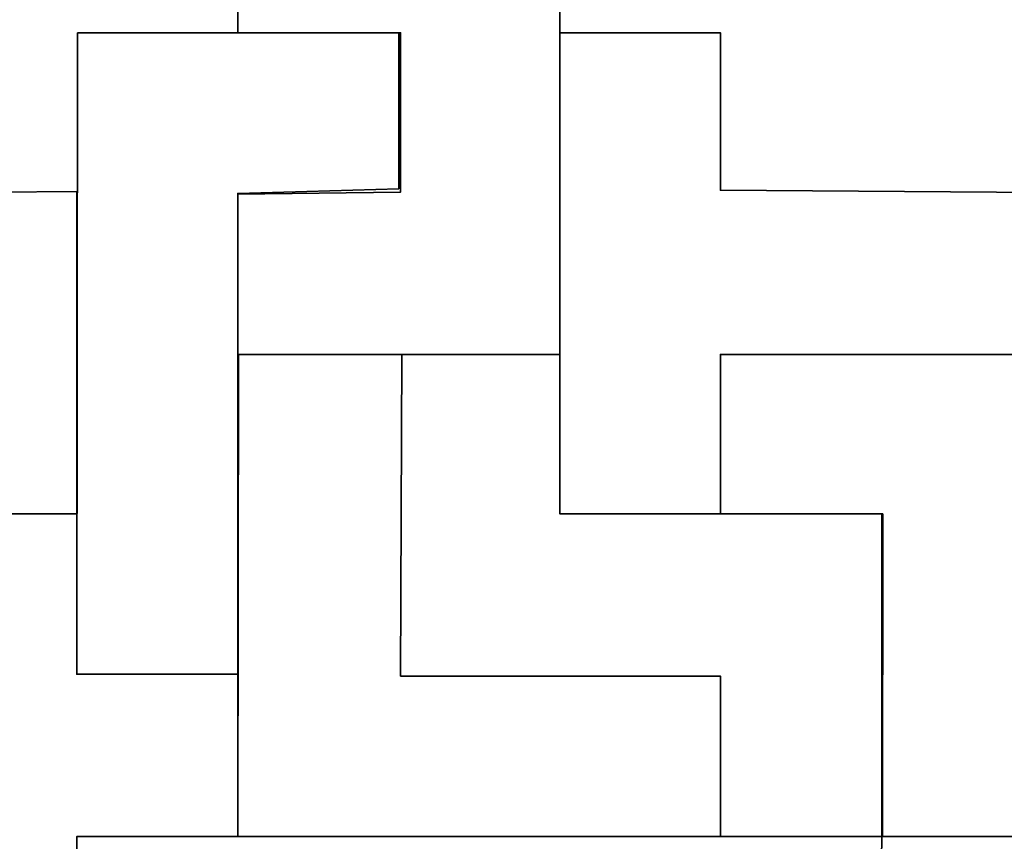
# Model space of a CAD drawing. Header units: centimetres. Extents: x -17 to 23.6, y -21.5 to 19.4.
# Tile 4 of 93: x -1.1 to 4.6, y -17.7 to -12.9. Entities that reach past the tile are written whole.
import ezdxf

# ---------------------------------------------------------------- set-up
doc = ezdxf.new("R2010")
doc.units = ezdxf.units.CM
doc.header["$MEASUREMENT"] = 0
doc.layers.add('Layer 1', color=7, linetype='Continuous')

msp = doc.modelspace()

# ---------------------------------------------------------------- linework, layer by layer
at = {"layer": 'Layer 1', "color": 36, "lineweight": 35}
for points, knots in [([(0.12552, -12.02635), (0.12552, -12.02635), (2.00695, -12.02677), (2.00695, -12.02677), (2.00695, -12.02677), (2.00695, -12.02677), (2.00695, -14.84032), (2.00695, -14.84032), (2.00695, -14.84032), (2.00695, -14.84032), (0.12552, -14.84032), (0.12552, -14.84032), (0.12552, -14.84032), (0.12552, -14.84032), (0.12552, -13.90338), (0.12552, -13.90338), (0.12552, -13.90338), (0.12552, -13.90338), (1.07664, -13.89128), (1.07664, -13.89128), (1.07664, -13.89128), (1.07664, -13.89128), (1.07664, -12.96068), (1.07664, -12.96068), (1.07664, -12.96068), (1.07664, -12.96068), (0.12552, -12.96068), (0.12552, -12.96068), (0.12552, -12.96068), (0.12552, -12.96068), (0.12552, -12.02635), (0.12552, -12.02635)], [0, 0, 0, 0, 0.1111111, 0.1111111, 0.1111111, 0.1111111, 0.2222222, 0.2222222, 0.2222222, 0.2222222, 0.3333333, 0.3333333, 0.3333333, 0.3333333, 0.4444444, 0.4444444, 0.4444444, 0.4444444, 0.5555556, 0.5555556, 0.5555556, 0.5555556, 0.6666667, 0.6666667, 0.6666667, 0.6666667, 0.7777778, 0.7777778, 0.7777778, 0.7777778, 1, 1, 1, 1]), ([(-0.80959, -12.96068), (-0.80959, -12.96068), (-0.8147, -16.70658), (-0.8147, -16.70658), (-0.8147, -16.70658), (-0.8147, -16.70658), (0.12552, -16.70852), (0.12552, -16.70852), (0.12552, -16.70852), (0.12552, -16.70852), (0.12552, -13.89967), (0.12552, -13.89967), (0.12552, -13.89967), (0.12552, -13.89967), (1.0662, -13.87212), (1.0662, -13.87212), (1.0662, -13.87212), (1.0662, -13.87212), (1.0662, -12.96068), (1.0662, -12.96068), (1.0662, -12.96068), (1.0662, -12.96068), (-0.80959, -12.96068), (-0.80959, -12.96068)], [0, 0, 0, 0, 0.1428571, 0.1428571, 0.1428571, 0.1428571, 0.2857143, 0.2857143, 0.2857143, 0.2857143, 0.4285714, 0.4285714, 0.4285714, 0.4285714, 0.5714286, 0.5714286, 0.5714286, 0.5714286, 0.7142857, 0.7142857, 0.7142857, 0.7142857, 1, 1, 1, 1]), ([(2.94418, -15.77172), (2.94418, -15.77172), (2.00695, -15.77172), (2.00695, -15.77172), (2.00695, -15.77172), (2.00695, -15.77172), (2.00695, -12.96068), (2.00695, -12.96068), (2.00695, -12.96068), (2.00695, -12.96068), (2.94418, -12.96068), (2.94418, -12.96068), (2.94418, -12.96068), (2.94418, -12.96068), (2.94418, -13.88105), (2.94418, -13.88105), (2.94418, -13.88105), (2.94418, -13.88105), (4.82628, -13.8936), (4.82628, -13.8936), (4.82628, -13.8936), (4.82628, -13.8936), (4.80565, -14.84032), (4.80565, -14.84032), (4.80565, -14.84032), (4.80565, -14.84032), (2.94418, -14.84032), (2.94418, -14.84032), (2.94418, -14.84032), (2.94418, -14.84032), (2.94418, -15.77172), (2.94418, -15.77172)], [0, 0, 0, 0, 0.1111111, 0.1111111, 0.1111111, 0.1111111, 0.2222222, 0.2222222, 0.2222222, 0.2222222, 0.3333333, 0.3333333, 0.3333333, 0.3333333, 0.4444444, 0.4444444, 0.4444444, 0.4444444, 0.5555556, 0.5555556, 0.5555556, 0.5555556, 0.6666667, 0.6666667, 0.6666667, 0.6666667, 0.7777778, 0.7777778, 0.7777778, 0.7777778, 1, 1, 1, 1]), ([(-0.8147, -13.88863), (-0.8147, -13.88863), (-1.75492, -13.8965), (-1.75492, -13.8965), (-1.75492, -13.8965), (-1.75492, -13.8965), (-1.74999, -14.83467), (-1.74999, -14.83467), (-1.74999, -14.83467), (-1.74999, -14.83467), (-2.69642, -14.84032), (-2.69642, -14.84032), (-2.69642, -14.84032), (-2.69642, -14.84032), (-2.69642, -15.77172), (-2.69642, -15.77172), (-2.69642, -15.77172), (-2.69642, -15.77172), (-3.6281, -15.77172), (-3.6281, -15.77172), (-3.6281, -15.77172), (-3.6281, -15.77172), (-3.63224, -16.70852), (-3.63224, -16.70852), (-3.63224, -16.70852), (-3.63224, -16.70852), (-1.76693, -16.70852), (-1.76693, -16.70852), (-1.76693, -16.70852), (-1.76693, -16.70852), (-1.74459, -15.77172), (-1.74459, -15.77172), (-1.74459, -15.77172), (-1.74459, -15.77172), (-0.8147, -15.77172), (-0.8147, -15.77172), (-0.8147, -15.77172), (-0.8147, -15.77172), (-0.8147, -13.88863), (-0.8147, -13.88863)], [0, 0, 0, 0, 0.0909091, 0.0909091, 0.0909091, 0.0909091, 0.1818182, 0.1818182, 0.1818182, 0.1818182, 0.2727273, 0.2727273, 0.2727273, 0.2727273, 0.3636364, 0.3636364, 0.3636364, 0.3636364, 0.4545455, 0.4545455, 0.4545455, 0.4545455, 0.5454545, 0.5454545, 0.5454545, 0.5454545, 0.6363636, 0.6363636, 0.6363636, 0.6363636, 0.7272727, 0.7272727, 0.7272727, 0.7272727, 0.8181818, 0.8181818, 0.8181818, 0.8181818, 1, 1, 1, 1]), ([(1.08479, -14.84032), (1.08479, -14.84032), (0.13035, -14.84032), (0.13035, -14.84032), (0.13035, -14.84032), (0.13035, -14.84032), (0.12552, -17.65675), (0.12552, -17.65675), (0.12552, -17.65675), (0.12552, -17.65675), (2.94418, -17.65675), (2.94418, -17.65675), (2.94418, -17.65675), (2.94418, -17.65675), (2.94418, -16.71981), (2.94418, -16.71981), (2.94418, -16.71981), (2.94418, -16.71981), (1.07664, -16.71981), (1.07664, -16.71981), (1.07664, -16.71981), (1.07664, -16.71981), (1.08479, -14.84032), (1.08479, -14.84032)], [0, 0, 0, 0, 0.1428571, 0.1428571, 0.1428571, 0.1428571, 0.2857143, 0.2857143, 0.2857143, 0.2857143, 0.4285714, 0.4285714, 0.4285714, 0.4285714, 0.5714286, 0.5714286, 0.5714286, 0.5714286, 0.7142857, 0.7142857, 0.7142857, 0.7142857, 1, 1, 1, 1]), ([(2.00695, -14.84032), (2.00695, -14.84032), (1.08479, -14.84032), (1.08479, -14.84032), (1.08479, -14.84032), (1.08479, -14.84032), (1.07664, -16.71981), (1.07664, -16.71981), (1.07664, -16.71981), (1.07664, -16.71981), (2.94418, -16.71981), (2.94418, -16.71981), (2.94418, -16.71981), (2.94418, -16.71981), (2.94418, -17.65675), (2.94418, -17.65675), (2.94418, -17.65675), (2.94418, -17.65675), (3.8862, -17.65675), (3.8862, -17.65675), (3.8862, -17.65675), (3.8862, -17.65675), (3.8862, -15.77172), (3.8862, -15.77172), (3.8862, -15.77172), (3.8862, -15.77172), (2.00695, -15.77172), (2.00695, -15.77172), (2.00695, -15.77172), (2.00695, -15.77172), (2.00695, -14.84032), (2.00695, -14.84032)], [0, 0, 0, 0, 0.1111111, 0.1111111, 0.1111111, 0.1111111, 0.2222222, 0.2222222, 0.2222222, 0.2222222, 0.3333333, 0.3333333, 0.3333333, 0.3333333, 0.4444444, 0.4444444, 0.4444444, 0.4444444, 0.5555556, 0.5555556, 0.5555556, 0.5555556, 0.6666667, 0.6666667, 0.6666667, 0.6666667, 0.7777778, 0.7777778, 0.7777778, 0.7777778, 1, 1, 1, 1]), ([(5.76517, -16.71981), (5.76517, -16.71981), (4.83196, -16.71981), (4.83196, -16.71981), (4.83196, -16.71981), (4.83196, -16.71981), (4.83002, -17.65675), (4.83002, -17.65675), (4.83002, -17.65675), (4.83002, -17.65675), (3.8917, -17.65675), (3.8917, -17.65675), (3.8917, -17.65675), (3.8917, -17.65675), (3.89255, -15.77172), (3.89255, -15.77172), (3.89255, -15.77172), (3.89255, -15.77172), (2.94418, -15.77172), (2.94418, -15.77172), (2.94418, -15.77172), (2.94418, -15.77172), (2.94485, -14.84032), (2.94485, -14.84032), (2.94485, -14.84032), (2.94485, -14.84032), (4.8296, -14.84032), (4.8296, -14.84032), (4.8296, -14.84032), (4.8296, -14.84032), (4.82822, -15.77172), (4.82822, -15.77172), (4.82822, -15.77172), (4.82822, -15.77172), (5.76517, -15.77172), (5.76517, -15.77172), (5.76517, -15.77172), (5.76517, -15.77172), (5.76517, -16.71981), (5.76517, -16.71981)], [0, 0, 0, 0, 0.0909091, 0.0909091, 0.0909091, 0.0909091, 0.1818182, 0.1818182, 0.1818182, 0.1818182, 0.2727273, 0.2727273, 0.2727273, 0.2727273, 0.3636364, 0.3636364, 0.3636364, 0.3636364, 0.4545455, 0.4545455, 0.4545455, 0.4545455, 0.5454545, 0.5454545, 0.5454545, 0.5454545, 0.6363636, 0.6363636, 0.6363636, 0.6363636, 0.7272727, 0.7272727, 0.7272727, 0.7272727, 0.8181818, 0.8181818, 0.8181818, 0.8181818, 1, 1, 1, 1]), ([(-0.8147, -15.77172), (-0.8147, -15.77172), (-1.73979, -15.77172), (-1.73979, -15.77172), (-1.73979, -15.77172), (-1.73979, -15.77172), (-1.76019, -16.70852), (-1.76019, -16.70852), (-1.76019, -16.70852), (-1.76019, -16.70852), (-2.68799, -16.70852), (-2.68799, -16.70852), (-2.68799, -16.70852), (-2.68799, -16.70852), (-2.69642, -17.65675), (-2.69642, -17.65675), (-2.69642, -17.65675), (-2.69642, -17.65675), (-1.75479, -17.65675), (-1.75479, -17.65675), (-1.75479, -17.65675), (-1.75479, -17.65675), (-1.75644, -18.59656), (-1.75644, -18.59656), (-1.75644, -18.59656), (-1.75644, -18.59656), (-0.8147, -18.59532), (-0.8147, -18.59532), (-0.8147, -18.59532), (-0.8147, -18.59532), (-0.8147, -17.65675), (-0.8147, -17.65675), (-0.8147, -17.65675), (-0.8147, -17.65675), (0.12552, -17.65675), (0.12552, -17.65675), (0.12552, -17.65675), (0.12552, -17.65675), (0.12552, -16.70852), (0.12552, -16.70852), (0.12552, -16.70852), (0.12552, -16.70852), (-0.8147, -16.70852), (-0.8147, -16.70852), (-0.8147, -16.70852), (-0.8147, -16.70852), (-0.8147, -15.77172), (-0.8147, -15.77172)], [0, 0, 0, 0, 0.0769231, 0.0769231, 0.0769231, 0.0769231, 0.1538462, 0.1538462, 0.1538462, 0.1538462, 0.2307692, 0.2307692, 0.2307692, 0.2307692, 0.3076923, 0.3076923, 0.3076923, 0.3076923, 0.3846154, 0.3846154, 0.3846154, 0.3846154, 0.4615385, 0.4615385, 0.4615385, 0.4615385, 0.5384615, 0.5384615, 0.5384615, 0.5384615, 0.6153846, 0.6153846, 0.6153846, 0.6153846, 0.6923077, 0.6923077, 0.6923077, 0.6923077, 0.7692308, 0.7692308, 0.7692308, 0.7692308, 0.8461538, 0.8461538, 0.8461538, 0.8461538, 1, 1, 1, 1]), ([(-0.8147, -17.65675), (-0.8147, -17.65675), (-0.8147, -18.59656), (-0.8147, -18.59656), (-0.8147, -18.59656), (-0.8147, -18.59656), (3.87421, -18.59656), (3.87421, -18.59656), (3.87421, -18.59656), (3.87421, -18.59656), (3.8862, -17.65675), (3.8862, -17.65675), (3.8862, -17.65675), (3.8862, -17.65675), (-0.8147, -17.65675), (-0.8147, -17.65675)], [0, 0, 0, 0, 0.2, 0.2, 0.2, 0.2, 0.4, 0.4, 0.4, 0.4, 0.6, 0.6, 0.6, 0.6, 1, 1, 1, 1])]:
    msp.add_open_spline(points, degree=3, knots=knots, dxfattribs=at)

doc.saveas('drawing.dxf')
